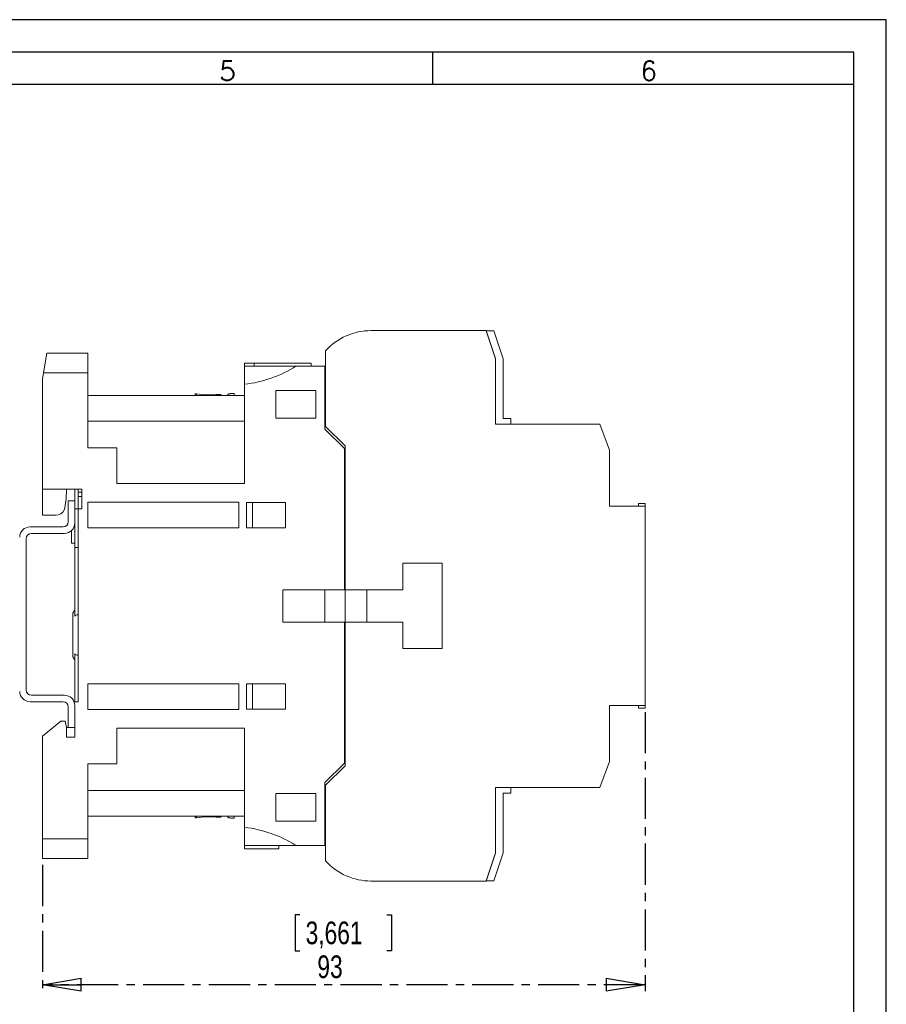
# Model space of a CAD drawing. Header units: millimetres. Extents: x 0 to 420, y 0 to 297.
# Tile 8 of 8: x 286 to 420, y 145 to 297. Entities that reach past the tile are written whole.
import ezdxf

# ---------------------------------------------------------------- set-up
doc = ezdxf.new("R2010")
doc.units = ezdxf.units.MM
doc.linetypes.add('CENTER', pattern=[10.16, 6.35, -1.27, 1.27, -1.27])
doc.layers.add('CENTRO', color=7, linetype='CENTER')
doc.layers.add('FORMATO', color=7, linetype='Continuous')
doc.styles.add('SLDTEXTSTYLE0', font='ROMANS')
doc.styles.add('SLDTEXTSTYLE2', font='TXT', dxfattribs={"width": 0.569583})
doc.styles.add('SLDTEXTSTYLE3', font='TXT', dxfattribs={"width": 0.75})
doc.dimstyles.new('SLDDIMSTYLE0', dxfattribs={"dimtxt": 3.5, "dimasz": 6, "dimexe": 0, "dimexo": 0.0625, "dimgap": 0.875, "dimtad": 1, "dimdec": 1, "dimrnd": 1e-09, "dimzin": 12, "dimdsep": 46, "dimtxsty": 'SLDTEXTSTYLE3', "dimblk1": 'CLOSED', "dimblk2": 'CLOSED', "dimsah": 1, "dimcen": 0.09, "dimadec": 0, "dimazin": 3, "dimtfac": 1, "dimtdec": 1, "dimtofl": 0, "dimtmove": 0, "dimatfit": 3, "dimldrblk": 'CLOSED', "dimfxl": 0, "dimfrac": 2, "dimtolj": 1, "dimtzin": 12, "dimarcsym": 0})

# ---------------------------------------------------------------- blocks, each defined once
blk = doc.blocks.new('SW_NOTE_0')
at = {"color": 0, "linetype": 'Continuous', "lineweight": 0, "insert": (-1.71, 0), "char_height": 1.32292, "attachment_point": 1, "rotation": 90, "style": 'SLDTEXTSTYLE2'}
blk.add_mtext('Sujeito a alteração sem aviso prévio. As informações contidas são valores de referência.                                                           Los valores demostrados pueden ser cambiados sin aviso previo. La información és de referencia solamente.', dxfattribs=at)
blk = doc.blocks.new('_CLOSED')
at = {"color": 0, "linetype": 'ByBlock', "lineweight": -2}
for p, q in [((-1, 0.166667), (0, 0)), ((-1, 0.166667), (-1, -0.166667)), ((0, 0), (-1, -0.166667)), ((0, 0), (-1, 0))]:
    blk.add_line(p, q, dxfattribs=at)
blk = doc.blocks.new('_D_1')
at = {"layer": 'CENTRO'}
for p, q in [((382.78, 190.08), (382.78, 146.98)), ((289.78, 166.48), (289.78, 146.98)), ((329.51, 158.78), (328.8, 158.78)), ((328.8, 158.78), (328.8, 153.22)), ((342.92, 158.78), (343.63, 158.78)), ((343.63, 158.78), (343.63, 153.22)), ((328.8, 153.22), (329.51, 153.22)), ((343.63, 153.22), (342.92, 153.22)), ((382.78, 147.98), (289.78, 147.98))]:
    blk.add_line(p, q, dxfattribs=at)
at = {"layer": 'CENTRO', "xscale": 6, "yscale": 6, "rotation": 180.0000000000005}
blk.add_blockref('_CLOSED', (289.78, 147.98, 0.1), dxfattribs=at)
at = {"layer": 'CENTRO', "xscale": 6, "yscale": 6}
blk.add_blockref('_CLOSED', (382.78, 147.98, 0.1), dxfattribs=at)
at = {"layer": 'CENTRO', "char_height": 3.5, "attachment_point": 1, "style": 'SLDTEXTSTYLE3'}
for s, insert in [('3,661', (330.4, 157.73, 0.1)), ('93', (332.21, 152.5, 0.1))]:
    blk.add_mtext(s, dxfattribs=dict(at, insert=insert))

msp = doc.modelspace()

# ---------------------------------------------------------------- linework, layer by layer
at = {"color": 7, "linetype": 'Continuous', "lineweight": 15}
for p, q in [((340.48, 248.98), (358.24, 248.98)), ((358.24, 248.98), (359.68, 244.68)), ((359.68, 244.63), (358.24, 248.93)), ((358.24, 248.93), (359.44, 248.93)), ((359.44, 248.93), (360.88, 244.63)), ((289.96, 242.48), (290.49, 245.48)), ((290.49, 245.48), (296.78, 245.48)), ((296.78, 245.48), (296.78, 242.48)), ((333.48, 234.18), (333.48, 245.88)), ((320.98, 243.98), (322.48, 243.98)), ((320.98, 243.98), (320.98, 243.48)), ((320.98, 240.69), (320.98, 243.48)), ((328.89, 243.48), (320.98, 243.48)), ((322.48, 243.98), (322.48, 243.48)), ((322.48, 243.98), (331.28, 243.98)), ((333.38, 243.48), (328.89, 243.48)), ((331.28, 243.98), (331.28, 243.48)), ((333.38, 243.48), (333.38, 233.76)), ((359.68, 234.53), (359.68, 244.68)), ((359.68, 234.53), (359.68, 244.63)), ((360.88, 244.63), (360.88, 235.43)), ((289.78, 241.48), (289.96, 242.48)), ((296.78, 242.48), (289.96, 242.48)), ((296.78, 242.48), (296.78, 230.88)), ((289.78, 241.48), (289.78, 224.48)), ((320.98, 240.69), (320.98, 225.38)), ((296.78, 238.98), (320.98, 238.98)), ((313.38, 239.25), (313.38, 238.98)), ((317.38, 239.06), (317.38, 238.98)), ((318.38, 239.13), (318.38, 238.98)), ((319.38, 239.26), (319.38, 238.98)), ((331.98, 239.73), (325.78, 239.73)), ((325.78, 239.73), (325.78, 235.46)), ((331.98, 235.46), (331.98, 239.73)), ((333.38, 239.2), (333.48, 239.13)), ((320.98, 234.98), (296.78, 234.98)), ((325.78, 235.46), (331.98, 235.46)), ((336.48, 231.18), (333.48, 234.18)), ((375.78, 234.53), (359.68, 234.53)), ((362.08, 234.53), (359.68, 234.53)), ((360.88, 235.43), (362.08, 235.43)), ((362.08, 235.43), (362.08, 234.53)), ((377.28, 230.53), (375.78, 234.53)), ((336.38, 230.76), (333.38, 233.76)), ((336.48, 208.98), (336.48, 231.18)), ((296.78, 230.88), (301.28, 230.88)), ((301.28, 230.88), (301.28, 225.38)), ((336.38, 208.98), (336.38, 230.76)), ((377.28, 221.88), (377.28, 230.53)), ((301.28, 225.38), (320.98, 225.38)), ((295.88, 224.48), (289.78, 224.48)), ((289.78, 224.48), (289.78, 220.48)), ((293.46, 222.99), (293.51, 224.48)), ((294.78, 222.68), (294.78, 224.48)), ((295.28, 224.48), (295.28, 224.05)), ((295.88, 224.05), (295.28, 224.05)), ((295.28, 224.05), (295.28, 223.37)), ((295.88, 221.48), (295.88, 224.48)), ((293.17, 221.31), (293.46, 222.99)), ((293.78, 222.68), (293.78, 219.48)), ((294.78, 222.68), (293.78, 222.68)), ((294.78, 219.28), (294.78, 222.68)), ((295.88, 223.37), (295.28, 223.37)), ((295.28, 223.37), (295.28, 221.48)), ((296.78, 222.48), (320.08, 222.48)), ((296.78, 218.53), (296.78, 222.48)), ((320.08, 222.48), (320.08, 218.53)), ((321.28, 222.43), (327.28, 222.43)), ((321.28, 218.53), (321.28, 222.43)), ((322.18, 222.43), (322.18, 218.53)), ((327.28, 222.43), (327.28, 218.53)), ((381.78, 221.88), (381.78, 222.28)), ((381.78, 222.28), (382.78, 222.28)), ((382.78, 222.28), (382.78, 221.88)), ((291.88, 220.48), (289.78, 220.48)), ((294.78, 221.48), (295.28, 221.48)), ((295.28, 191.68), (295.28, 221.48)), ((295.88, 221.48), (295.28, 221.48)), ((382.78, 221.88), (377.28, 221.88)), ((382.78, 221.88), (382.78, 191.08)), ((294.78, 215.48), (294.78, 219.28)), ((292.98, 218.68), (287.88, 218.68)), ((288.08, 217.68), (293.18, 217.68)), ((294.28, 216.18), (294.28, 218.12)), ((320.08, 218.53), (296.78, 218.53)), ((327.28, 218.53), (321.28, 218.53)), ((287.28, 193.48), (287.28, 216.88)), ((294.28, 216.18), (294.78, 216.18)), ((294.78, 215.48), (295.28, 215.48)), ((294.78, 204.88), (294.78, 215.48)), ((351.48, 213.08), (345.38, 213.08)), ((345.38, 213.08), (345.38, 208.98)), ((351.48, 199.88), (351.48, 213.08)), ((336.38, 208.98), (326.88, 208.98)), ((326.88, 208.98), (326.88, 203.98)), ((333.38, 208.98), (333.38, 203.98)), ((345.38, 208.98), (336.48, 208.98)), ((336.48, 203.98), (336.48, 208.98)), ((339.83, 208.98), (339.83, 203.98)), ((294.48, 205.18), (294.48, 201.98)), ((326.88, 203.98), (336.38, 203.98)), ((336.38, 182.21), (336.38, 203.98)), ((336.48, 181.78), (336.48, 203.98)), ((336.48, 203.98), (345.38, 203.98)), ((345.38, 203.98), (345.38, 199.88)), ((294.48, 201.98), (294.48, 198.78)), ((345.38, 199.88), (351.48, 199.88)), ((294.78, 191.68), (294.78, 199.09)), ((296.78, 194.43), (320.08, 194.43)), ((296.78, 190.48), (296.78, 194.43)), ((320.08, 194.43), (320.08, 190.48)), ((321.28, 194.43), (327.28, 194.43)), ((321.28, 190.53), (321.28, 194.43)), ((322.18, 194.43), (322.18, 190.53)), ((327.28, 194.43), (327.28, 190.53)), ((287.88, 191.68), (292.98, 191.68)), ((293.18, 192.68), (288.08, 192.68)), ((294.78, 191.68), (295.28, 191.68)), ((293.78, 190.88), (293.78, 187.68)), ((294.78, 187.68), (294.78, 191.08)), ((320.08, 190.48), (296.78, 190.48)), ((327.28, 190.53), (321.28, 190.53)), ((382.78, 191.08), (377.28, 191.08)), ((377.28, 191.08), (377.28, 182.43)), ((381.78, 191.08), (381.78, 190.69)), ((382.78, 190.69), (381.78, 190.69)), ((382.78, 191.08), (382.78, 190.69)), ((289.78, 186.38), (292.61, 188.68)), ((293.31, 188.68), (292.61, 188.68)), ((293.48, 187.68), (293.31, 188.68)), ((293.48, 186.18), (293.48, 187.68)), ((293.78, 187.68), (293.48, 187.68)), ((293.78, 187.68), (294.78, 187.68)), ((294.78, 186.18), (294.78, 187.68)), ((320.98, 187.58), (301.28, 187.58)), ((301.28, 187.58), (301.28, 182.08)), ((320.98, 187.58), (320.98, 172.28)), ((289.78, 186.38), (289.78, 170.48)), ((293.48, 186.18), (294.78, 186.18)), ((301.28, 182.08), (296.78, 182.08)), ((296.78, 182.08), (296.78, 170.48)), ((333.38, 179.21), (336.38, 182.21)), ((333.48, 178.78), (336.48, 181.78)), ((375.78, 178.43), (377.28, 182.43)), ((296.78, 177.98), (320.98, 177.98)), ((333.38, 179.21), (333.38, 169.48)), ((333.48, 167.08), (333.48, 178.78)), ((375.78, 178.43), (359.68, 178.43)), ((359.68, 168.28), (359.68, 178.43)), ((362.08, 178.43), (359.68, 178.43)), ((359.68, 178.43), (359.68, 168.33)), ((362.08, 177.53), (362.08, 178.43)), ((325.78, 177.51), (325.78, 173.23)), ((331.98, 177.51), (325.78, 177.51)), ((331.98, 173.23), (331.98, 177.51)), ((360.88, 177.53), (362.08, 177.53)), ((360.88, 168.33), (360.88, 177.53)), ((320.98, 173.98), (296.78, 173.98)), ((313.38, 173.98), (313.38, 173.72)), ((317.38, 173.91), (317.38, 173.98)), ((318.38, 173.84), (318.38, 173.98)), ((319.38, 173.71), (319.38, 173.98)), ((333.48, 173.84), (333.38, 173.77)), ((320.98, 172.28), (320.98, 169.48)), ((325.78, 173.23), (331.98, 173.23)), ((289.78, 170.48), (296.78, 170.48)), ((289.78, 167.48), (289.78, 170.48)), ((296.78, 170.48), (296.78, 167.48)), ((320.98, 169.48), (328.89, 169.48)), ((320.98, 168.98), (320.98, 169.48)), ((326.28, 168.98), (320.98, 168.98)), ((326.28, 168.98), (326.28, 169.48)), ((333.38, 169.48), (328.89, 169.48)), ((296.78, 167.48), (289.78, 167.48)), ((359.68, 168.33), (358.24, 164.03)), ((359.68, 168.28), (358.24, 163.98)), ((359.44, 164.03), (360.88, 168.33)), ((340.48, 163.98), (358.24, 163.98)), ((358.24, 164.03), (359.44, 164.03))]:
    msp.add_line(p, q, dxfattribs=at)
at = {"color": 8, "linetype": 'Continuous', "lineweight": 15}
for p, q in [((313.58, 239.22), (313.58, 238.98)), ((316.58, 239.11), (316.58, 238.98)), ((313.58, 173.75), (313.58, 173.98)), ((316.58, 173.86), (316.58, 173.98))]:
    msp.add_line(p, q, dxfattribs=at)
at = {"color": 7, "linetype": 'Continuous', "lineweight": 15}
for centre, radius, start, end in [((340.48, 239.53), 9.45, 90, 137.773), ((318.83, 259.37), 18.8, 276.5775, 302.341), ((315.44, 249.12), 10.07, 259.3844, 276.524), ((291.88, 221.89), 1.41, 270, 335.6163), ((292.98, 219.48), 0.8, 270, 0), ((293.18, 219.28), 1.6, 270, 0), ((287.88, 217.08), 1.6, 90, 180), ((288.08, 216.88), 0.8, 90, 180), ((295.28, 205.18), 0.8, 128.6822, 180), ((295.28, 198.78), 0.8, 180, 231.3178), ((287.88, 193.28), 1.6, 180, 270), ((288.08, 193.48), 0.8, 180, 270), ((292.98, 190.88), 0.8, 0, 90), ((293.18, 191.08), 1.6, 0, 90), ((315.44, 163.85), 10.07, 83.476, 100.6156), ((318.83, 153.6), 18.8, 57.659, 83.4225), ((340.48, 173.44), 9.45, 222.227, 270)]:
    msp.add_arc(centre, radius, start, end, dxfattribs=at)
for points, knots in [([(313.58, 239.22), (313.54, 239.22), (313.46, 239.24), (313.39, 239.25), (313.39, 239.25), (313.39, 239.25)], [0, 0, 0, 0, 0.363336, 0.727387, 1, 1, 1, 1]), ([(317.38, 239.06), (317.38, 239.06), (317.37, 239.08), (317.28, 239.1), (317.15, 239.12), (316.99, 239.13), (316.82, 239.13), (316.68, 239.12), (316.61, 239.11), (316.58, 239.11)], [0, 0, 0, 0, 0.154191, 0.308589, 0.462186, 0.614253, 0.764996, 0.915203, 1, 1, 1, 1]), ([(319.38, 239.26), (319.38, 239.27), (319.37, 239.28), (319.28, 239.29), (319.16, 239.29), (319, 239.28), (318.83, 239.26), (318.67, 239.23), (318.53, 239.2), (318.43, 239.17), (318.39, 239.14), (318.38, 239.13), (318.38, 239.13)], [0, 0, 0, 0, 0.105984, 0.212147, 0.317107, 0.421431, 0.526432, 0.633127, 0.74182, 0.851962, 0.962338, 1, 1, 1, 1]), ([(294.78, 204.88), (294.84, 204.93), (294.96, 205.04), (295.15, 205.1), (295.26, 205.11), (295.28, 205.11)], [0, 0, 0, 0, 0.406948, 0.863066, 1, 1, 1, 1]), ([(295.28, 198.86), (295.26, 198.86), (295.16, 198.87), (295, 198.92), (294.86, 199.01), (294.8, 199.08), (294.78, 199.09)], [0, 0, 0, 0, 0.134723, 0.509409, 0.896341, 1, 1, 1, 1]), ([(313.39, 173.72), (313.39, 173.72), (313.38, 173.72), (313.42, 173.72), (313.49, 173.74), (313.56, 173.75), (313.58, 173.75)], [0, 0, 0, 0, 0.08659, 0.442529, 0.799311, 1, 1, 1, 1]), ([(316.58, 173.86), (316.63, 173.86), (316.73, 173.85), (316.9, 173.84), (317.06, 173.85), (317.21, 173.86), (317.32, 173.88), (317.38, 173.9), (317.38, 173.91), (317.38, 173.91)], [0, 0, 0, 0, 0.15082, 0.301898, 0.452267, 0.602553, 0.753715, 0.906333, 1, 1, 1, 1]), ([(318.38, 173.84), (318.39, 173.83), (318.4, 173.82), (318.49, 173.78), (318.62, 173.75), (318.78, 173.72), (318.95, 173.69), (319.12, 173.68), (319.25, 173.67), (319.35, 173.68), (319.38, 173.7), (319.38, 173.71), (319.38, 173.71)], [0, 0, 0, 0, 0.108874, 0.217825, 0.327895, 0.438316, 0.547714, 0.655169, 0.760668, 0.865079, 0.969704, 1, 1, 1, 1])]:
    msp.add_open_spline(points, degree=3, knots=knots, dxfattribs=at)
at = {"layer": 'FORMATO'}
for p, q in [((420, 297), (0, 297)), ((420, 0), (420, 297)), ((415, 292), (25, 292)), ((350, 292), (350, 287)), ((415, 287), (415, 292)), ((415, 287), (25, 287)), ((415, 5), (415, 287))]:
    msp.add_line(p, q, dxfattribs=at)

# ---------------------------------------------------------------- block references
at = {"color": 7, "linetype": 'Continuous', "lineweight": 0}
msp.add_blockref('SW_NOTE_0', (417.59, 12.31), dxfattribs=at)

# ---------------------------------------------------------------- texts
at = {"layer": 'FORMATO', "char_height": 3, "attachment_point": 2, "style": 'SLDTEXTSTYLE0'}
for s, insert in [('5', (318.35, 290.6)), ('6', (383.35, 290.6))]:
    msp.add_mtext(s, dxfattribs=dict(at, insert=insert))

# ---------------------------------------------------------------- dimensions: what is measured, and where the dimension line sits
at = {"layer": 'CENTRO'}
dim = msp.add_linear_dim(base=(289.78, 147.98), p1=(382.78, 191.08), p2=(289.78, 167.48), angle=0, dimstyle='SLDDIMSTYLE0', dxfattribs=at)
dim.commit()
dim.dimension.update_dxf_attribs({"geometry": '_D_1', "text_midpoint": (336.21, 147.98), "dimtype": 160})

doc.saveas('drawing.dxf')
